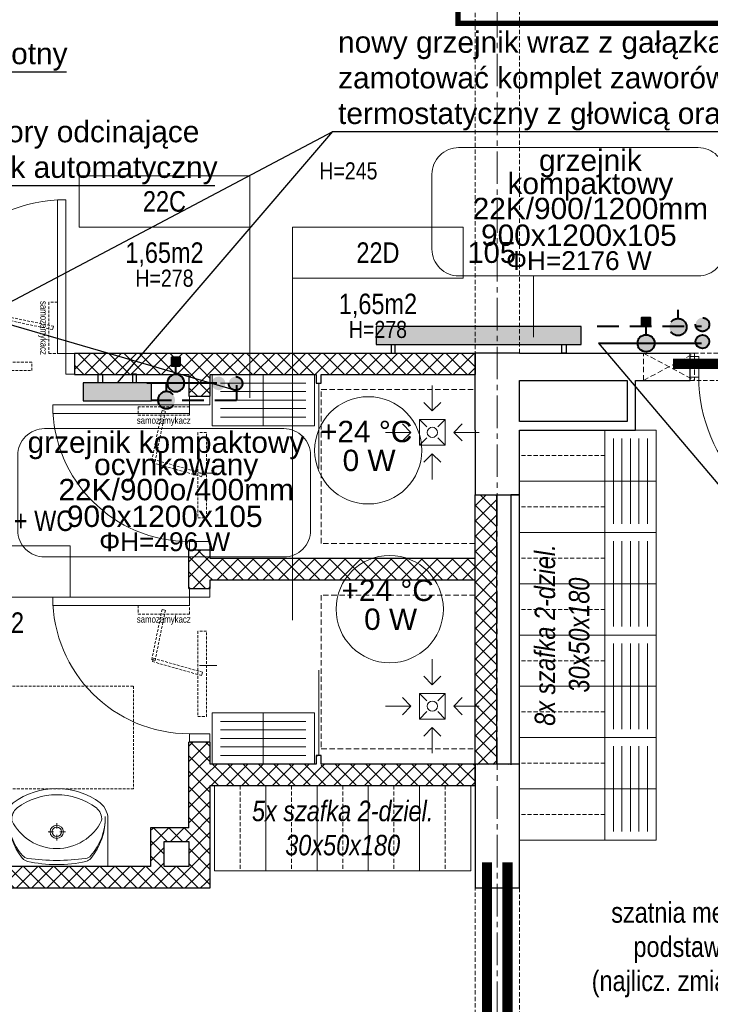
# Model space of a CAD drawing. Header units: millimetres. Extents: x 58673 to 77132, y 78327 to 116111.
# Tile 36 of 61: x 69586 to 69990, y 90889 to 91465. Entities that reach past the tile are written whole.
import ezdxf
from ezdxf.enums import TextEntityAlignment as Align
from ezdxf.lldxf.tags import DXFTag

# ---------------------------------------------------------------- set-up
doc = ezdxf.new("R2010")
doc.units = ezdxf.units.MM
doc.header["$MEASUREMENT"] = 0
for name, pattern in [('_xref_ACAD-LSN_dyspozytornia_PW_rzuty_14$0$CENTER', [2, 1.25, -0.25, 0.25, -0.25]), ('_xref_ACAD-LSN_dyspozytornia_PW_rzuty_14$0$CENTER2', [28.575, 19.05, -3.175, 3.175, -3.175]), ('_xref_ACAD-LSN_dyspozytornia_PW_rzuty_14$0$DASHED', [19.05, 12.7, -6.35]), ('_xref_ACAD-LSN_dyspozytornia_PW_rzuty_14$0$HIDDEN2', [4.7625, 3.175, -1.5875]), ('DASHED', [19.05, 12.7, -6.35])]:
    doc.linetypes.add(name, pattern=pattern)
doc.layers.get('0').update_dxf_attribs({"lineweight": 9})
doc.layers.get('Defpoints').update_dxf_attribs({"lineweight": 9})
for name, color, linetype, lineweight in [('_xref_ACAD-LSN_dyspozytornia_PW_rzuty_14$0$A drzwi płytowe', 250, 'Continuous', 9), ('_xref_ACAD-LSN_dyspozytornia_PW_rzuty_14$0$A drzwi samozamykacze', 250, 'Continuous', 9), ('_xref_ACAD-LSN_dyspozytornia_PW_rzuty_14$0$A hatch', 250, 'Continuous', 5), ('_xref_ACAD-LSN_dyspozytornia_PW_rzuty_14$0$A hatch ściany', 250, 'Continuous', 9), ('_xref_ACAD-LSN_dyspozytornia_PW_rzuty_14$0$A opis', 250, 'Continuous', 13), ('_xref_ACAD-LSN_dyspozytornia_PW_rzuty_14$0$A opis pom', 250, 'Continuous', 9), ('_xref_ACAD-LSN_dyspozytornia_PW_rzuty_14$0$A opis pom pow', 250, 'Continuous', 9), ('_xref_ACAD-LSN_dyspozytornia_PW_rzuty_14$0$A opis technologia', 250, 'Continuous', 13), ('_xref_ACAD-LSN_dyspozytornia_PW_rzuty_14$0$A otwory sciany dzialowe', 8, '_xref_ACAD-LSN_dyspozytornia_PW_rzuty_14$0$HIDDEN2', 13), ('_xref_ACAD-LSN_dyspozytornia_PW_rzuty_14$0$A widok wyżej', 250, '_xref_ACAD-LSN_dyspozytornia_PW_rzuty_14$0$DASHED', 9), ('_xref_ACAD-LSN_dyspozytornia_PW_rzuty_14$0$A wyposazenie meblowe', 250, 'Continuous', 9), ('_xref_ACAD-LSN_dyspozytornia_PW_rzuty_14$0$A wyposazenie sanitarne', 250, 'Continuous', 9), ('_xref_ACAD-LSN_dyspozytornia_PW_rzuty_14$0$A zakres', 250, 'Continuous', 13), ('_xref_ACAD-LSN_dyspozytornia_PW_rzuty_14$0$A-Wall', 250, 'Continuous', 25), ('_xref_ACAD-LSN_dyspozytornia_PW_rzuty_14$0$IS grzejniki', 8, 'Continuous', 9), ('_xref_ACAD-LSN_dyspozytornia_PW_rzuty_14$0$S-Grid-Iden', 250, '_xref_ACAD-LSN_dyspozytornia_PW_rzuty_14$0$CENTER2', 9), ('FL_co_powrót', 5, 'DASHED', 40), ('FL_co_zasilanie', 1, 'Continuous', 40), ('FL_opis_co', 7, 'Continuous', 25), ('IS_Text_Odbiornikow_Therm', 7, 'Continuous', 25), ('xref', 8, 'Continuous', 9)]:
    doc.layers.add(name, color=color, linetype=linetype, lineweight=lineweight)
doc.layers.add('_xref_ACAD-LSN_dyspozytornia_PW_rzuty_14$0$A nadproza SBN', color=250, linetype='_xref_ACAD-LSN_dyspozytornia_PW_rzuty_14$0$CENTER', lineweight=18, transparency=0.25)
doc.layers.add('IS_Grzejnik_etykieta', color=7, linetype='Continuous', lineweight=5, true_color=0x000000)
doc.layers.add('IS_Room (Automatic)', color=7, linetype='Continuous', lineweight=5, true_color=0x000000)
doc.layers.add('IS_Grzejniki_Plan_rzut', color=7, linetype='SOLID', true_color=0x000000)
doc.styles.add('_xref_ACAD-LSN_dyspozytornia_PW_rzuty_14$0$Standard', font='ARIALN.TTF')
doc.styles.add('_xref_ACAD-LSN_dyspozytornia_PW_rzuty_14$0$STYL ASA', font='ARIALN.TTF')
doc.styles.add('Arial_____', font='arial.ttf')
doc.styles.get("Standard").update_dxf_attribs({"font": 'arial.ttf'})
doc.linetypes.add('_xref_ACAD-LSN_dyspozytornia_PW_rzuty_14$0$ZIGZAG', pattern='A,0.00254,-5.08,[131,ltypeshp.shx,S=5.08,R=0,X=-5.08,Y=0],-10.16,[131,ltypeshp.shx,S=5.08,R=180,X=5.08,Y=0],-5.08', length=20.32254)
tags = doc.linetypes.add('SOLID', pattern=[10, 10, 0]).pattern_tags.tags
tags[6:7] = [DXFTag(74, 4), DXFTag(75, 0), DXFTag(340, '0'), DXFTag(46, 0.0), DXFTag(50, 0.0), DXFTag(44, 0.0), DXFTag(45, 0.0)]
tags[4:5] = [DXFTag(74, 4), DXFTag(75, 0), DXFTag(340, '0'), DXFTag(46, 0.0), DXFTag(50, 0.0), DXFTag(44, 0.0), DXFTag(45, 0.0)]
doc.dimstyles.get("Standard").update_dxf_attribs({"dimtxt": 0.18, "dimasz": 0.18, "dimexe": 0.18, "dimexo": 0.0625, "dimgap": 0.09, "dimtad": 0, "dimtih": 1, "dimtoh": 1, "dimdec": 4, "dimzin": 0, "dimdsep": 46, "dimtxsty": 'Standard', "dimcen": 0.09, "dimadec": 0, "dimazin": 0, "dimtfac": 1, "dimtdec": 4, "dimtofl": 0, "dimtmove": 0, "dimatfit": 3, "dimfxl": 1, "dimtolj": 1, "dimtzin": 0, "dimarcsym": 0})
pattern_1 = [(45, (0, 0), (-4.49012806, 4.49012806), []), (135, (0, 0), (-4.49012806, -4.49012806), [])]
pattern_2 = [(45, (0, 0), (-4.49012806, 4.49012806), []), (135, (0, 0), (-4.49012806, -4.49012806), [])]
pattern_3 = [(45, (0, 0), (-4.49012806, 4.49012806), []), (135, (0, 0), (-4.49012806, -4.49012806), [])]
pattern_4 = [(45, (0, 0), (-4.49012806, 4.49012806), [])]

# ---------------------------------------------------------------- blocks, each defined once
blk = doc.blocks.new('_xref_ACAD-LSN_dyspozytornia_PW_rzuty_14$0$kratka podlogowa')
at = {"linetype": 'ByBlock'}
for points in [[(0, 27.5), (0, 12.5)], [(-5, 17.5), (0, 12.5), (5, 17.5)], [(-7.5, 7.5), (-3.18, 3.18)], [(3.18, 3.18), (7.5, 7.5)], [(-17.5, 5), (-12.5, 0), (-17.5, -5)], [(17.5, 5), (12.5, 0), (17.5, -5)], [(-27.5, 0), (-12.5, 0)], [(-7.5, -7.5), (-3.18, -3.18)], [(3.18, -3.18), (7.5, -7.5)], [(27.5, 0), (12.5, 0)], [(-5, -17.5), (0, -12.5), (5, -17.5)], [(0, -27.5), (0, -12.5)]]:
    blk.add_lwpolyline(points, dxfattribs=at)
blk.add_lwpolyline([(-7.5, -7.5), (-7.5, 7.5), (7.5, 7.5), (7.5, -7.5)], close=True, dxfattribs=at)
blk.add_circle((0, 0), 3, dxfattribs=at)
blk = doc.blocks.new('_xref_ACAD-LSN_dyspozytornia_PW_rzuty_14$0$umywalka 60x45')
at = {"color": 0, "lineweight": -2, "ltscale": 0.15}
for p, q in [((-30, 0), (30, 0)), ((-30, 0), (-30, -26.7)), ((9.45, 0), (-9.45, 0)), ((30, 0), (30, -26.7)), ((-0.01, -15.32), (-0.01, -18.52)), ((-1.86, -20.37), (-5.07, -20.37)), ((-0.01, -22.22), (-0.01, -25.42)), ((5.04, -20.37), (1.84, -20.37))]:
    blk.add_line(p, q, dxfattribs=at)
at = {"ltscale": 0.15}
blk.add_lwpolyline([(-26.31, -26.95, 0.236063), (-23.21, -34.38, 0.329715), (23.21, -34.38, 0.236063), (26.31, -26.95, 0.623035)], format="xyb", close=True, dxfattribs=at)
blk.add_lwpolyline([(-30, -26.7, 0.239105), (-25.52, -37.28, 0.331406), (25.52, -37.28, 0.239105), (30, -26.7)], format="xyb", dxfattribs=at)
at = {"color": 0, "lineweight": -2, "ltscale": 0.15}
for radius in [3.89, 2.78]:
    blk.add_circle((-0.01, -20.37), radius, dxfattribs=at)
for centre, radius, start, end in [((9.28, -28.68), 37.74, 140.66478, 180.90725), ((-16.21, -9.73), 5, 97.83045, 138.52449), ((-16.04, -7.93), 5, 102.69402, 140.66478), ((-0.64, -76.32), 75.1, 89.48972, 102.69402), ((0.57, -131.79), 128.2, 90.24498, 97.83045), ((0.57, -76.32), 75.1, 77.22851, 90.43281), ((-0.72, -131.79), 128.2, 82.09208, 89.67755), ((16.23, -9.76), 5, 41.39803, 82.09208), ((16.06, -7.95), 5, 39.25775, 77.22851), ((-9.28, -28.67), 37.74, 359.01528, 39.25775), ((5.44, -28.88), 33.9, 138.52449, 180.67671), ((-5.45, -28.87), 33.9, 359.24582, 41.39804)]:
    blk.add_arc(centre, radius, start, end, dxfattribs=at)
at = {"layer": 'Defpoints', "linetype": '_xref_ACAD-LSN_dyspozytornia_PW_rzuty_14$0$HIDDEN2', "ltscale": 0.5}
blk.add_lwpolyline([(-45, -45.56), (45, -45.56), (45, -105.56), (-45, -105.56)], close=True, dxfattribs=at)
blk = doc.blocks.new('_xref_ACAD-LSN_dyspozytornia_PW_rzuty_14$0$szafka dwudzielna 30x50x180')
blk.add_lwpolyline([(25, 15), (-25, 15), (-25, -15), (25, -15)], close=True)
at = {"linetype": '_xref_ACAD-LSN_dyspozytornia_PW_rzuty_14$0$HIDDEN2', "lineweight": 9, "ltscale": 0.75}
blk.add_lwpolyline([(-25, 0), (25, 0)], dxfattribs=at)
blk = doc.blocks.new('*U3965')
at = {"layer": '_xref_ACAD-LSN_dyspozytornia_PW_rzuty_14$0$A wyposazenie meblowe', "xscale": -1, "rotation": 90}
blk.add_blockref('_xref_ACAD-LSN_dyspozytornia_PW_rzuty_14$0$szafka dwudzielna 30x50x180', (0, 0), dxfattribs=at)
blk = doc.blocks.new('*U3966')
at = {"color": 0, "linetype": 'ByBlock', "lineweight": -2, "transparency": 16777216}
for p in [(0, 0), (30, 0), (60, 0), (90, 0), (120, 0), (150, 0), (180, 0), (210, 0)]:
    blk.add_blockref('*U3965', p, dxfattribs=at)
blk = doc.blocks.new('*U3973')
at = {"layer": '_xref_ACAD-LSN_dyspozytornia_PW_rzuty_14$0$A wyposazenie meblowe', "xscale": -1, "rotation": 90}
blk.add_blockref('_xref_ACAD-LSN_dyspozytornia_PW_rzuty_14$0$szafka dwudzielna 30x50x180', (0, 0), dxfattribs=at)
blk = doc.blocks.new('*U3974')
at = {"color": 0, "linetype": 'ByBlock', "lineweight": -2, "transparency": 16777216}
for p in [(0, 0), (30, 0), (60, 0), (90, 0), (120, 0)]:
    blk.add_blockref('*U3973', p, dxfattribs=at)
blk = doc.blocks.new('_xref_ACAD-LSN_dyspozytornia_PW_rzuty_14$0$lawka2')
blk.add_lwpolyline([(-30, 0), (30, 0), (30, 30), (-30, 30)], close=True)
at = {"lineweight": 9}
for points in [[(-25, 25), (25, 25)], [(-25, 20), (25, 20)], [(-25, 15), (25, 15)], [(-25, 10), (25, 10)], [(-25, 5), (25, 5)]]:
    blk.add_lwpolyline(points, dxfattribs=at)
at = {"layer": 'Defpoints'}
for points in [[(-30, 30), (0, 30), (0, 0), (-30, 0)], [(0, 30), (30, 30), (30, 0), (0, 0)]]:
    blk.add_lwpolyline(points, close=True, dxfattribs=at)
blk = doc.blocks.new('_xref_ACAD-LSN_dyspozytornia_PW_rzuty_14$0$samozamykacz')
at = {"linetype": '_xref_ACAD-LSN_dyspozytornia_PW_rzuty_14$0$HIDDEN2', "ltscale": 0.5}
for points in [[(10, -5), (60, -5), (60, 0), (10, 0)], [(25.86, -31.09), (34.04, -2.23), (35.96, -2.77), (27.78, -31.64)], [(0, -40), (0, -10), (-5, -10), (-5, -40)], [(-2.3, -24.02), (27.08, -30.11), (26.67, -32.07), (-2.7, -25.98)]]:
    blk.add_lwpolyline(points, close=True, dxfattribs=at)
at = {"insert": (1, -25), "char_height": 4, "attachment_point": 2, "rotation": 90, "style": '_xref_ACAD-LSN_dyspozytornia_PW_rzuty_14$0$STYL ASA'}
blk.add_mtext_dynamic_manual_height_columns('\\pxqc;samozamykacz', width=75.7344, gutter_width=1, heights=[0], dxfattribs=at)
blk = doc.blocks.new('_xref_ACAD-LSN_dyspozytornia_PW_rzuty_14$0$środek')
blk.add_line((0, 0), (0, -10))
blk = doc.blocks.new('_xref_ACAD-LSN_dyspozytornia_PW_rzuty_14$0$tag wn')
blk.add_lwpolyline([(-25, -7.5), (25, -7.5), (25, 7.5), (-25, 7.5)], close=True)
at = {"style": '_xref_ACAD-LSN_dyspozytornia_PW_rzuty_14$0$STYL ASA'}
blk.add_attdef('ROOM:NO', text='', height=6, dxfattribs=at).set_placement((0, 0), align=Align.MIDDLE_CENTER)
at = {"layer": '_xref_ACAD-LSN_dyspozytornia_PW_rzuty_14$0$A opis pom pow', "style": '_xref_ACAD-LSN_dyspozytornia_PW_rzuty_14$0$STYL ASA'}
blk.add_attdef('ROOM:AREA', text='', height=6, dxfattribs=at).set_placement((0, -15), align=Align.MIDDLE_CENTER)
blk = doc.blocks.new('_xref_ACAD-LSN_dyspozytornia_PW_rzuty_14')
at = {"layer": '_xref_ACAD-LSN_dyspozytornia_PW_rzuty_14$0$A hatch', "linetype": 'Continuous', "lineweight": 5}
h = blk.add_hatch(dxfattribs=at)
h.set_pattern_fill('ANSI31', color=256, scale=2, angle=-360, style=0)
h.set_pattern_definition(pattern_4)
h.paths.add_polyline_path([(69762.68, 91257.72), (69761.68, 91261.64), (69759.68, 91257.72), (69759.68, 91252.72), (69762.68, 91252.72)], flags=0)
h = blk.add_hatch(dxfattribs=at)
h.set_pattern_fill('ANSI31', color=256, scale=2, angle=-360, style=0)
h.set_pattern_definition(pattern_4)
h.paths.add_polyline_path([(69762.68, 91034.72), (69759.68, 91034.72), (69759.68, 91029.72), (69761.68, 91025.8), (69762.68, 91029.72)], flags=0)
at = {"layer": '_xref_ACAD-LSN_dyspozytornia_PW_rzuty_14$0$A hatch ściany', "linetype": 'Continuous', "lineweight": 9}
h = blk.add_hatch(dxfattribs=at)
h.set_pattern_fill('ANSI37', color=256, scale=2, style=0)
h.set_pattern_definition(pattern_1)
h.paths.add_polyline_path([(69438.68, 91270.22), (69442.85, 91260.85), (69451.18, 91257.72), (69518.18, 91257.72), (69518.18, 91270.22)], flags=0)
h.paths.add_polyline_path([(69618.18, 91270.22), (69618.18, 91257.72), (69685.18, 91257.72), (69693.52, 91260.85), (69697.68, 91270.22)], flags=0)
h.paths.add_polyline_path([(69102.68, 91257.72), (69226.68, 91257.72), (69226.68, 91270.22), (69102.68, 91270.22)], flags=0)
h.paths.add_polyline_path([(68961.18, 91270.22), (68957.02, 91260.85), (68961.18, 91257.72), (68971.18, 91257.72), (68971.18, 91270.22)], flags=0)
h.paths.add_polyline_path([(69071.18, 91270.22), (69071.18, 91257.72), (69097.68, 91257.72), (69102.68, 91257.72), (69102.68, 91270.22)], flags=0)
h.paths.add_polyline_path([(68837.68, 91270.22), (68668.68, 91270.22), (68668.68, 91258.22), (68668.68, 91257.72), (68827.68, 91257.72), (68827.68, 91258.22), (68837.68, 91263.22)], flags=0)
h.paths.add_polyline_path([(68842.68, 91257.72), (68842.68, 91270.22), (68837.68, 91270.22), (68837.68, 91257.72)], flags=0)
h.paths.add_polyline_path([(68942.68, 91270.22), (68942.68, 91257.72), (68948.68, 91257.72), (68957.02, 91260.85), (68961.18, 91270.22)], flags=0)
h.paths.add_polyline_path([(69292.02, 91259.8), (69283.68, 91270.22), (69283.68, 91257.72)], flags=0)
h.paths.add_polyline_path([(69283.68, 91270.22), (69292.02, 91259.8), (69308.68, 91257.72), (69438.68, 91257.72), (69442.85, 91260.85), (69438.68, 91270.22)], flags=0)
h.paths.add_polyline_path([(69697.68, 91270.22), (69693.52, 91260.85), (69697.68, 91257.72), (69759.68, 91257.72), (69761.68, 91261.64), (69762.68, 91270.22)], flags=0)
h.paths.add_polyline_path([(69762.68, 91270.22), (69761.68, 91261.64), (69762.68, 91257.72), (69852.68, 91257.72), (69852.68, 91270.22)], flags=0)
h = blk.add_hatch(dxfattribs=at)
h.set_pattern_fill('ANSI37', color=256, scale=2, angle=-360, style=0)
h.set_pattern_definition(pattern_2)
h.paths.add_polyline_path([(69697.68, 91257.72), (69693.52, 91260.85), (69685.18, 91257.72), (69685.18, 91244.97), (69697.68, 91244.97)], flags=0)
h.paths.add_polyline_path([(69697.68, 91154.97), (69685.18, 91154.97), (69685.18, 91143.72), (69694.56, 91143.72), (69697.68, 91149.97)], flags=0)
h.paths.add_polyline_path([(69697.68, 91137.47), (69694.56, 91143.72), (69685.18, 91143.72), (69685.18, 91132.47), (69697.68, 91132.47)], flags=0)
h.paths.add_polyline_path([(69697.68, 91042.47), (69685.18, 91042.47), (69685.18, 91017.22), (69694.56, 91021.39), (69697.68, 91029.72)], flags=0)
h.paths.add_polyline_path([(69697.68, 91017.22), (69694.56, 91021.39), (69685.18, 91017.22), (69685.18, 90992.46), (69688.68, 90987.13), (69697.68, 90984.46)], flags=0)
h.paths.add_polyline_path([(69697.68, 90984.46), (69688.68, 90987.13), (69685.18, 90984.46), (69685.18, 90969.72), (69697.68, 90957.22)], flags=0)
h = blk.add_hatch(dxfattribs=at)
h.set_pattern_fill('ANSI37', color=256, scale=2, style=0)
h.set_pattern_definition(pattern_1)
h.paths.add_polyline_path([(69852.68, 91187.22), (69865.18, 91187.22), (69865.18, 91029.72), (69852.68, 91029.72)])
h = blk.add_hatch(dxfattribs=at)
h.set_pattern_fill('ANSI37', color=256, scale=2, style=0)
h.set_pattern_definition(pattern_3)
h.paths.add_polyline_path([(69852.68, 91137.47), (69852.68, 91149.97), (69697.68, 91149.97), (69694.56, 91143.72), (69697.68, 91137.47)], flags=0)
h = blk.add_hatch(dxfattribs=at)
h.set_pattern_fill('ANSI37', color=256, scale=2, style=0)
h.set_pattern_definition(pattern_1)
h.paths.add_polyline_path([(69697.68, 91029.72), (69694.56, 91021.39), (69697.68, 91017.22), (69762.68, 91017.22), (69761.68, 91025.8), (69759.68, 91029.72)], flags=0)
h.paths.add_polyline_path([(69762.68, 91029.72), (69761.68, 91025.8), (69762.68, 91017.22), (69852.68, 91017.22), (69852.68, 91029.22), (69868.35, 91029.64), (69878.68, 91029.22), (69878.68, 91029.72)], flags=0)
h = blk.add_hatch(dxfattribs=at)
h.set_pattern_fill('ANSI37', color=256, scale=2, angle=-360, style=0)
h.set_pattern_definition(pattern_2)
h.paths.add_polyline_path([(69670.75, 90984.46), (69662.75, 90992.46), (69662.75, 90969.72), (69668.09, 90966.22), (69670.75, 90969.72)], flags=0)
h = blk.add_hatch(dxfattribs=at)
h.set_pattern_fill('ANSI37', color=256, scale=2, style=0)
h.set_pattern_definition(pattern_3)
h.paths.add_polyline_path([(69685.18, 90984.46), (69688.68, 90987.13), (69685.18, 90992.46), (69662.75, 90992.46), (69670.75, 90984.46)], flags=0)
h = blk.add_hatch(dxfattribs=at)
h.set_pattern_fill('ANSI37', color=256, scale=2, style=0)
h.set_pattern_definition(pattern_1)
h.paths.add_polyline_path([(69451.18, 90969.72), (69438.68, 90957.22), (69456.18, 90957.22), (69456.18, 90969.72)], flags=0)
h.paths.add_polyline_path([(69556.18, 90969.72), (69556.18, 90957.22), (69670.75, 90957.22), (69668.09, 90966.22), (69662.75, 90969.72)], flags=0)
h.paths.add_polyline_path([(69670.75, 90969.72), (69668.09, 90966.22), (69670.75, 90957.22), (69697.68, 90957.22), (69685.18, 90969.72)], flags=0)
at = {"layer": '_xref_ACAD-LSN_dyspozytornia_PW_rzuty_14$0$A drzwi płytowe', "linetype": 'Continuous', "lineweight": 9}
for points in [[(69613.18, 91269.97), (69608.18, 91269.97), (69608.18, 91359.97), (69613.18, 91359.97)], [(69685.43, 91239.97), (69685.43, 91234.97), (69605.43, 91234.97), (69605.43, 91239.97)], [(69685.43, 91127.47), (69685.43, 91122.47), (69605.43, 91122.47), (69605.43, 91127.47)]]:
    blk.add_lwpolyline(points, close=True, dxfattribs=at)
at = {"layer": '_xref_ACAD-LSN_dyspozytornia_PW_rzuty_14$0$A drzwi płytowe', "linetype": 'Continuous', "lineweight": 9, "ltscale": 0.2}
for points in [[(69613.18, 91257.97), (69618.18, 91257.97), (69618.18, 91269.97), (69613.18, 91269.97)], [(69983.68, 91268.22), (69978.68, 91268.22), (69978.68, 91256.22), (69983.68, 91256.22)], [(69697.43, 91239.97), (69697.43, 91244.97), (69685.43, 91244.97), (69685.43, 91239.97)], [(69697.43, 91159.97), (69697.43, 91154.97), (69685.43, 91154.97), (69685.43, 91159.97)], [(69697.43, 91127.47), (69697.43, 91132.47), (69685.43, 91132.47), (69685.43, 91127.47)], [(69697.43, 91047.47), (69697.43, 91042.47), (69685.43, 91042.47), (69685.43, 91047.47)]]:
    blk.add_lwpolyline(points, close=True, dxfattribs=at)
at = {"layer": '_xref_ACAD-LSN_dyspozytornia_PW_rzuty_14$0$A drzwi płytowe', "linetype": '_xref_ACAD-LSN_dyspozytornia_PW_rzuty_14$0$ZIGZAG', "ltscale": 0.15, "transparency": 33554687}
for points in [[(69761.18, 91252.72), (69761.18, 91202.72)], [(69761.18, 91034.72), (69761.18, 91084.72)]]:
    blk.add_lwpolyline(points, dxfattribs=at)
at = {"layer": '_xref_ACAD-LSN_dyspozytornia_PW_rzuty_14$0$A drzwi płytowe', "linetype": 'Continuous', "lineweight": 9, "ltscale": 0.2, "extrusion": (0, 0, -1)}
for centre, radius, start, end in [((-69613.18, 91269.97), 90, 0, 90), ((-69685.43, 91239.97), 80, 270, 0), ((-69685.43, 91127.47), 80, 270, 0)]:
    blk.add_arc(centre, radius, start, end, dxfattribs=at)
at = {"layer": '_xref_ACAD-LSN_dyspozytornia_PW_rzuty_14$0$A drzwi płytowe', "linetype": 'Continuous', "lineweight": 9, "ltscale": 0.2}
blk.add_arc((70073.68, 91256.22), 90, 180, 270, dxfattribs=at)
at = {"layer": '_xref_ACAD-LSN_dyspozytornia_PW_rzuty_14$0$A nadproza SBN', "ltscale": 4, "const_width": 6, "elevation": 0}
blk.add_lwpolyline([(69968.68, 91263.97), (70088.68, 91263.97)], dxfattribs=at)
at = {"layer": '_xref_ACAD-LSN_dyspozytornia_PW_rzuty_14$0$A nadproza SBN', "ltscale": 4, "const_width": 6}
for points in [[(69859.68, 90972.22), (69859.68, 90792.22)], [(69871.68, 90972.22), (69871.68, 90792.22)]]:
    blk.add_lwpolyline(points, dxfattribs=at)
at = {"layer": '_xref_ACAD-LSN_dyspozytornia_PW_rzuty_14$0$A opis pom'}
for points in [[(69720.83, 91344.02), (69720.83, 91244.02)], [(69745.83, 91314.02), (69745.83, 91114.02)]]:
    blk.add_lwpolyline(points, dxfattribs=at)
at = {"layer": '_xref_ACAD-LSN_dyspozytornia_PW_rzuty_14$0$A otwory sciany dzialowe'}
blk.add_lwpolyline([(69951.25, 91270.22), (69981.25, 91270.22), (69981.25, 91254.22), (69951.25, 91254.22)], close=True, dxfattribs=at)
for points in [[(69951.25, 91270.22), (69981.25, 91254.22)], [(69951.25, 91254.22), (69981.25, 91270.22)]]:
    blk.add_lwpolyline(points, dxfattribs=at)
at = {"layer": '_xref_ACAD-LSN_dyspozytornia_PW_rzuty_14$0$A widok wyżej', "linetype": '_xref_ACAD-LSN_dyspozytornia_PW_rzuty_14$0$DASHED', "lineweight": 9, "ltscale": 0.2}
for p, q in [((69852.68, 91473.22), (69852.68, 91270.22)), ((69878.68, 91270.22), (69878.68, 91473.22)), ((69978.68, 91270.22), (69978.68, 91254.22)), ((70078.68, 91270.22), (69978.68, 91270.22)), ((69978.68, 91254.22), (70078.68, 91254.22)), ((69852.68, 91187.22), (69852.68, 91029.22)), ((69878.68, 91029.22), (69878.68, 91187.22))]:
    blk.add_line(p, q, dxfattribs=at)
at = {"layer": '_xref_ACAD-LSN_dyspozytornia_PW_rzuty_14$0$A widok wyżej', "ltscale": 0.2}
blk.add_lwpolyline([(69852.68, 90957.22), (69878.68, 90957.22), (69878.68, 90807.22), (69852.68, 90807.22)], close=True, dxfattribs=at)
at = {"layer": '_xref_ACAD-LSN_dyspozytornia_PW_rzuty_14$0$A wyposazenie sanitarne', "linetype": '_xref_ACAD-LSN_dyspozytornia_PW_rzuty_14$0$HIDDEN2'}
for points in [[(69852.68, 91248.85), (69852.68, 91158.85), (69762.68, 91158.85), (69762.68, 91248.85)], [(69852.68, 91038.6), (69852.68, 91128.6), (69762.68, 91128.6), (69762.68, 91038.6)]]:
    blk.add_lwpolyline(points, close=True, dxfattribs=at)
at = {"layer": '_xref_ACAD-LSN_dyspozytornia_PW_rzuty_14$0$A zakres', "linetype": '_xref_ACAD-LSN_dyspozytornia_PW_rzuty_14$0$DASHED', "transparency": 33554623, "const_width": 3}
blk.add_lwpolyline([(68277.93, 92016.22), (68277.93, 91474.47), (68277.93, 91474.47), (68277.93, 91223.47), (68661.68, 91223.47), (68661.68, 90654.22), (70445.68, 90654.22), (70445.68, 91263.97), (70078.68, 91263.97), (70078.68, 91463.22), (69842.68, 91463.22), (69842.68, 92016.22)], close=True, dxfattribs=at)
at = {"layer": '_xref_ACAD-LSN_dyspozytornia_PW_rzuty_14$0$A-Wall', "linetype": 'Continuous', "lineweight": 25}
for p, q in [((69618.18, 91270.22), (69618.18, 91257.72)), ((69618.18, 91270.22), (69852.68, 91270.22)), ((69852.68, 91270.22), (69852.68, 91257.72)), ((69878.68, 91270.22), (69852.68, 91270.22)), ((69852.68, 91257.72), (69852.68, 91270.22)), ((69878.68, 91270.22), (69978.68, 91270.22)), ((69978.68, 91254.22), (69978.68, 91270.22)), ((69618.18, 91257.72), (69685.18, 91257.72)), ((69685.18, 91257.72), (69685.18, 91244.97)), ((69697.68, 91257.72), (69759.68, 91257.72)), ((69697.68, 91244.97), (69697.68, 91257.72)), ((69759.68, 91257.72), (69759.68, 91252.72)), ((69762.68, 91257.72), (69852.68, 91257.72)), ((69762.68, 91252.72), (69762.68, 91257.72)), ((69852.68, 91225.22), (69852.68, 91257.72)), ((69759.68, 91252.72), (69762.68, 91252.72)), ((69878.68, 91230.22), (69878.68, 91254.22)), ((69878.68, 91254.22), (69941.68, 91254.22)), ((69941.68, 91254.22), (69941.68, 91230.22)), ((69946.68, 91225.22), (69946.68, 91254.22)), ((69946.68, 91254.22), (69978.68, 91254.22)), ((69685.18, 91244.97), (69697.68, 91244.97)), ((69941.68, 91230.22), (69878.68, 91230.22)), ((69852.68, 91225.22), (69852.68, 91187.22)), ((69878.68, 91225.22), (69946.68, 91225.22)), ((69878.68, 91187.22), (69878.68, 91225.22)), ((69852.68, 91187.22), (69878.68, 91187.22)), ((69878.68, 91187.22), (69873.68, 91187.22)), ((69873.68, 91187.22), (69873.68, 91029.22)), ((69878.68, 91029.22), (69878.68, 91187.22)), ((69697.68, 91154.97), (69685.18, 91154.97)), ((69685.18, 91132.47), (69685.18, 91154.97)), ((69697.68, 91149.97), (69697.68, 91154.97)), ((69852.68, 91149.97), (69697.68, 91149.97)), ((69852.68, 91137.47), (69852.68, 91149.97)), ((69697.68, 91132.47), (69697.68, 91137.47)), ((69697.68, 91137.47), (69852.68, 91137.47)), ((69685.18, 91132.47), (69697.68, 91132.47)), ((69697.68, 91042.47), (69685.18, 91042.47)), ((69685.18, 90992.46), (69685.18, 91042.47)), ((69697.68, 91029.72), (69697.68, 91042.47)), ((69762.68, 91034.72), (69759.68, 91034.72)), ((69759.68, 91034.72), (69759.68, 91029.72)), ((69762.68, 91029.72), (69762.68, 91034.72)), ((69759.68, 91029.72), (69697.68, 91029.72)), ((69878.68, 91029.72), (69762.68, 91029.72)), ((69852.68, 91029.22), (69852.68, 91017.22)), ((69852.68, 91017.22), (69852.68, 91029.22)), ((69878.68, 91029.22), (69878.68, 91029.72)), ((69878.68, 90957.22), (69878.68, 91029.22)), ((69697.68, 90957.22), (69697.68, 91017.22)), ((69697.68, 91017.22), (69852.68, 91017.22)), ((69852.68, 91017.22), (69852.68, 90957.22)), ((69662.75, 90992.46), (69662.75, 90969.72)), ((69685.18, 90992.46), (69662.75, 90992.46)), ((69670.75, 90969.72), (69670.75, 90984.46)), ((69670.75, 90984.46), (69685.18, 90984.46)), ((69685.18, 90984.46), (69685.18, 90969.72)), ((69662.75, 90969.72), (69556.18, 90969.72)), ((69685.18, 90969.72), (69670.75, 90969.72)), ((69556.18, 90957.22), (69697.68, 90957.22)), ((69852.68, 90957.22), (69878.68, 90957.22))]:
    blk.add_line(p, q, dxfattribs=at)
blk.add_lwpolyline([(69852.68, 91187.22), (69865.18, 91187.22), (69865.18, 91029.72), (69852.68, 91029.72)], close=True, dxfattribs=at)
at = {"layer": '_xref_ACAD-LSN_dyspozytornia_PW_rzuty_14$0$IS grzejniki'}
for p, q in [((69914.75, 91285.72), (69794.75, 91285.72)), ((69794.75, 91285.72), (69794.75, 91275.22)), ((69914.75, 91275.22), (69914.75, 91285.72)), ((69794.75, 91275.22), (69914.75, 91275.22)), ((69803.5, 91275.22), (69803.5, 91270.22)), ((69806, 91270.22), (69806, 91275.22)), ((69903.5, 91270.22), (69903.5, 91275.22)), ((69906, 91275.22), (69906, 91270.22)), ((69803.5, 91270.22), (69806, 91270.22)), ((69906, 91270.22), (69903.5, 91270.22)), ((69632.05, 91252.81), (69632.05, 91257.81)), ((69632.05, 91257.81), (69634.55, 91257.81)), ((69634.55, 91257.81), (69634.55, 91252.81)), ((69654.55, 91257.81), (69652.05, 91257.81)), ((69652.05, 91257.81), (69652.05, 91252.81)), ((69654.55, 91252.81), (69654.55, 91257.81)), ((69663.3, 91252.81), (69623.3, 91252.81)), ((69623.3, 91252.81), (69623.3, 91242.31)), ((69663.3, 91242.31), (69663.3, 91252.81)), ((69623.3, 91242.31), (69663.3, 91242.31))]:
    blk.add_line(p, q, dxfattribs=at)
at = {"layer": '_xref_ACAD-LSN_dyspozytornia_PW_rzuty_14$0$S-Grid-Iden'}
blk.add_lwpolyline([(69865.68, 92131.22), (69865.68, 90539.22)], dxfattribs=at)
at = {"rotation": 270}
blk.add_blockref('*U3966', (69903.68, 91210.22), dxfattribs=at)
at = {"xscale": -1}
blk.add_blockref('*U3974', (69835.18, 90992.22), dxfattribs=at)
at = {"layer": '_xref_ACAD-LSN_dyspozytornia_PW_rzuty_14$0$A drzwi płytowe', "linetype": 'Continuous', "lineweight": 9, "ltscale": 0.2, "extrusion": (0, 0, -1), "zscale": -1, "rotation": 270}
for p in [(-69691.43, 91199.97), (-69691.43, 91087.47)]:
    blk.add_blockref('_xref_ACAD-LSN_dyspozytornia_PW_rzuty_14$0$środek', p, dxfattribs=at)
at = {"layer": '_xref_ACAD-LSN_dyspozytornia_PW_rzuty_14$0$A drzwi samozamykacze'}
for p, rotation in [((69603.18, 91259.97), 180), ((69695.43, 91233.85), 270), ((69695.43, 91117.47), 270)]:
    blk.add_blockref('_xref_ACAD-LSN_dyspozytornia_PW_rzuty_14$0$samozamykacz', p, dxfattribs=dict(at, rotation=rotation))
at = {"layer": '_xref_ACAD-LSN_dyspozytornia_PW_rzuty_14$0$A opis pom', "linetype": 'Continuous', "lineweight": 9, "xscale": 2, "yscale": 2, "zscale": 2}
for p, values in [((69670.83, 91359.02), {'ROOM:NO': '22C', 'ROOM:AREA': '1,65m2'}), ((69795.83, 91329.02), {'ROOM:NO': '22D', 'ROOM:AREA': '1,65m2'}), ((69565.68, 91142.49), {'ROOM:NO': '22A', 'ROOM:AREA': '6,70m2'})]:
    blk.add_blockref('_xref_ACAD-LSN_dyspozytornia_PW_rzuty_14$0$tag wn', p, dxfattribs=at).add_auto_attribs(values)
at = {"layer": '_xref_ACAD-LSN_dyspozytornia_PW_rzuty_14$0$A wyposazenie meblowe'}
for p, rotation in [((69728.68, 91257.72), 180), ((69958.68, 91195.22), 90.00000000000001), ((69958.68, 91135.22), 90.00000000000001), ((69958.68, 91075.22), 90.00000000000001), ((69958.68, 91015.22), 90.00000000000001)]:
    blk.add_blockref('_xref_ACAD-LSN_dyspozytornia_PW_rzuty_14$0$lawka2', p, dxfattribs=dict(at, rotation=rotation))
at = {"layer": '_xref_ACAD-LSN_dyspozytornia_PW_rzuty_14$0$A wyposazenie meblowe', "xscale": -1}
blk.add_blockref('_xref_ACAD-LSN_dyspozytornia_PW_rzuty_14$0$lawka2', (69728.68, 91029.72), dxfattribs=at)
at = {"layer": '_xref_ACAD-LSN_dyspozytornia_PW_rzuty_14$0$A wyposazenie sanitarne'}
for name, p, rotation in [('_xref_ACAD-LSN_dyspozytornia_PW_rzuty_14$0$kratka podlogowa', (69827.68, 91223.85), 270), ('_xref_ACAD-LSN_dyspozytornia_PW_rzuty_14$0$umywalka 60x45', (69607.75, 90969.72), 180)]:
    blk.add_blockref(name, p, dxfattribs=dict(at, rotation=rotation))
at = {"layer": '_xref_ACAD-LSN_dyspozytornia_PW_rzuty_14$0$A wyposazenie sanitarne', "xscale": -1, "rotation": 270}
blk.add_blockref('_xref_ACAD-LSN_dyspozytornia_PW_rzuty_14$0$kratka podlogowa', (69827.68, 91063.6), dxfattribs=at)
at = {"layer": '_xref_ACAD-LSN_dyspozytornia_PW_rzuty_14$0$A opis', "linetype": 'Continuous', "lineweight": 9, "char_height": 10, "attachment_point": 5, "style": '_xref_ACAD-LSN_dyspozytornia_PW_rzuty_14$0$Standard'}
for s, insert in [('\\A1;\\pxqc;H=245', (69778.53, 91376.83)), ('\\A1;\\pxqc;H=278', (69670.83, 91314.02)), ('\\A1;\\pxqc;H=278', (69795.83, 91284.02))]:
    blk.add_mtext_dynamic_manual_height_columns(s, width=72.7481, gutter_width=1, heights=[0], dxfattribs=dict(at, insert=insert))
at = {"layer": '_xref_ACAD-LSN_dyspozytornia_PW_rzuty_14$0$A opis technologia', "char_height": 12, "style": '_xref_ACAD-LSN_dyspozytornia_PW_rzuty_14$0$STYL ASA'}
for s, width, insert, attachment_point in [('umywalnia + WC', 132.7983, (69565.68, 91162.49), 8), ('{\\fArial Narrow|b0|i1|c238|p34;5x szafka 2-dziel. 30x50x180}', 141.308, (69775.18, 90992.22), 5), ('szatnia męska typu podstawowego\\P(najlicz. zmiana 10 os.)', 154.4227, (69991.28, 90893.24), 8)]:
    blk.add_mtext_dynamic_manual_height_columns(s, width=width, gutter_width=1, heights=[0], dxfattribs=dict(at, insert=insert, attachment_point=attachment_point))
at = {"layer": '_xref_ACAD-LSN_dyspozytornia_PW_rzuty_14$0$A opis technologia', "insert": (69903.68, 91105.22), "char_height": 12, "attachment_point": 5, "rotation": 90, "style": '_xref_ACAD-LSN_dyspozytornia_PW_rzuty_14$0$STYL ASA'}
blk.add_mtext_dynamic_manual_height_columns('\\pxqc;{\\fArial Narrow|b0|i1|c238|p34;8x szafka 2-dziel. 30x50x180}', width=141.308, gutter_width=1, heights=[0], dxfattribs=at)
blk = doc.blocks.new('zawór ts')
h = blk.add_hatch(color=256)
h.paths.add_polyline_path([(5, 0, 1), (-5, 0)])
edge = h.paths.add_edge_path()
edge.add_spline(control_points=[(-3.23, -3.82), (-1.08, -3.82), (1.08, -3.82), (3.23, -3.82)], knot_values=[0.691218, 0.691218, 0.691218, 0.691218, 0.820959, 0.820959, 0.820959, 0.820959], degree=3, periodic=0)
edge.add_arc((0, 0), 5, 310.18586, 360)
edge.add_line((5, 0), (-5, 0))
edge.add_arc((0, 0), 5, 180, 229.81414)
edge = h.paths.add_edge_path()
edge.add_spline(control_points=[(3.23, -3.82), (1.08, -3.82), (-1.08, -3.82), (-3.23, -3.82)], knot_values=[0.691218, 0.691218, 0.691218, 0.691218, 0.820959, 0.820959, 0.820959, 0.820959], degree=3, periodic=0)
edge.add_arc((0, 0), 5, 229.81414, 270)
edge.add_arc((0, 0), 5, 270, 310.18586)
blk.add_hatch(color=256).paths.add_polyline_path([(2.5, -15), (2.5, -10), (-2.5, -10), (-2.5, -15)])
at = {"linetype": 'ByBlock', "lineweight": -2}
blk.add_lwpolyline([(2.5, -10), (2.5, -15), (-2.5, -15), (-2.5, -10)], close=True, dxfattribs=at)
blk.add_polyline3d([(0, -5, 0), (0, -10, 0)], dxfattribs=at)
blk.add_circle((0, 0), 5, dxfattribs=at)
blk = doc.blocks.new('zawór p')
at = {"linetype": 'ByBlock', "lineweight": -2}
h = blk.add_hatch(color=256, dxfattribs=at)
h.paths.add_polyline_path([(-4.93, 0.83), (4.93, 0.83, 0.366406), (0, 5, 0.366406)])
h.paths.add_polyline_path([(4.98, -0.42), (-4.98, -0.42, 0.919375)])
h.paths.add_polyline_path([(5, 0, 0.041508), (4.93, 0.83), (-4.93, 0.83, 0.062557), (-4.98, -0.42), (4.98, -0.42, 0.020994)])
blk.add_polyline3d([(0, 5, 0), (0, 10, 0)], dxfattribs=at)
blk.add_circle((0, 0), 5, dxfattribs=at)

msp = doc.modelspace()

# ---------------------------------------------------------------- block references
at = {"layer": 'xref'}
msp.add_blockref('_xref_ACAD-LSN_dyspozytornia_PW_rzuty_14', (0, 0), dxfattribs=at)

# ---------------------------------------------------------------- next in the draw order: hatches: boundary and pattern name
at = {"layer": 'FL_co_powrót'}
for points in [[(69989.823, 91286.937, -1), (69981.823, 91286.937, -1)], [(69712.5, 91256.5, 1), (69712.5, 91248.5, 1)]]:
    msp.add_hatch(color=256, dxfattribs=at).paths.add_polyline_path(points)
at = {"layer": 'FL_co_zasilanie'}
for points in [[(69989.823, 91276.937, -1), (69981.823, 91276.937, -1)], [(69702.5, 91256.5, 1), (69702.5, 91248.5, 1)]]:
    msp.add_hatch(color=256, dxfattribs=at).paths.add_polyline_path(points)
at = {"layer": 'IS_Grzejniki_Plan_rzut'}
for points in [[(69794.75, 91275.22), (69914.75, 91275.22), (69914.75, 91285.72), (69794.75, 91285.72)], [(69663.3, 91252.805), (69623.3, 91252.805), (69623.3, 91242.305), (69663.3, 91242.305)]]:
    msp.add_hatch(color=8, dxfattribs=at).paths.add_polyline_path(points)

# ---------------------------------------------------------------- next in the draw order: linework, layer by layer
at = {"layer": 'FL_co_powrót'}
for p, q in [((69924.274, 91286), (69985.38, 91286)), ((69713, 91251.5), (69713, 91242.5)), ((69713, 91242.5), (69663.5, 91242.5))]:
    msp.add_line(p, q, dxfattribs=at)
for centre in [(69985.823, 91286.937), (69712.5, 91252.5)]:
    msp.add_circle(centre, 4, dxfattribs=at)
at = {"layer": 'FL_co_zasilanie'}
for p, q in [((69924.9, 91276), (69985.288, 91276)), ((69701.5, 91252.72), (69660.5, 91252.72))]:
    msp.add_line(p, q, dxfattribs=at)
msp.add_circle((69985.823, 91276.937), 4, dxfattribs=at)
at = {"layer": 'FL_opis_co'}
for p, q in [((69491.655, 91253.22), (69769.375, 91399.875)), ((69300.875, 91368.375), (69712.5, 91248.5))]:
    msp.add_line(p, q, dxfattribs=at)
at = {"layer": 'IS_Grzejnik_etykieta'}
msp.add_line((69887, 91315.437), (69887, 91279.5), dxfattribs=at)
for points in [[(69843.089, 91315.437), (69983.301, 91315.437, 0.4142136), (69998.926, 91331.062), (69998.926, 91374.9, 0.4142136), (69983.301, 91390.525), (69843.089, 91390.525, 0.4142136), (69827.464, 91374.9), (69827.464, 91331.062, 0.4142136)], [(69600.589, 91150.937), (69740.801, 91150.937, 0.4142136), (69756.426, 91166.562), (69756.426, 91210.4, 0.4142136), (69740.801, 91226.025), (69600.589, 91226.025, 0.4142136), (69584.964, 91210.4), (69584.964, 91166.562, 0.4142136)]]:
    msp.add_lwpolyline(points, format="xyb", close=True, dxfattribs=at)
at = {"layer": 'IS_Grzejniki_Plan_rzut', "lineweight": 30}
for p, q in [((69914.75, 91285.72), (69794.75, 91285.72)), ((69794.75, 91285.72), (69794.75, 91275.22)), ((69914.75, 91275.22), (69914.75, 91285.72)), ((69794.75, 91275.22), (69914.75, 91275.22)), ((69794.75, 91275.22), (69794.75, 91275.22)), ((69803.5, 91275.22), (69803.5, 91270.22)), ((69806, 91270.22), (69806, 91275.22)), ((69903.5, 91270.22), (69903.5, 91275.22)), ((69906, 91275.22), (69906, 91270.22)), ((69803.5, 91270.22), (69806, 91270.22)), ((69906, 91270.22), (69903.5, 91270.22)), ((69632.05, 91252.805), (69632.05, 91257.805)), ((69632.05, 91257.805), (69634.55, 91257.805)), ((69634.55, 91257.805), (69634.55, 91252.805)), ((69654.55, 91257.805), (69652.05, 91257.805)), ((69652.05, 91257.805), (69652.05, 91252.805)), ((69654.55, 91252.805), (69654.55, 91257.805)), ((69663.3, 91252.805), (69623.3, 91252.805)), ((69623.3, 91252.805), (69623.3, 91242.305)), ((69663.3, 91242.305), (69663.3, 91252.805)), ((69663.3, 91252.805), (69663.3, 91252.805)), ((69623.3, 91242.305), (69663.3, 91242.305))]:
    msp.add_line(p, q, dxfattribs=at)
at = {"layer": 'IS_Room (Automatic)'}
for centre in [(69790.151, 91213.326), (69802.751, 91120.387)]:
    msp.add_circle(centre, 31.395, dxfattribs=at)

# ---------------------------------------------------------------- next in the draw order: block references
at = {"layer": 'FL_co_powrót'}
msp.add_blockref('zawór p', (69971.535, 91285.47), dxfattribs=at)
at = {"layer": 'FL_co_powrót', "xscale": -1}
msp.add_blockref('zawór p', (69672, 91242.72), dxfattribs=at)
at = {"layer": 'FL_co_zasilanie', "rotation": 180}
msp.add_blockref('zawór ts', (69952.809, 91276), dxfattribs=at)
at = {"layer": 'FL_co_zasilanie', "xscale": -1, "rotation": 180}
msp.add_blockref('zawór ts', (69677.5, 91252.72), dxfattribs=at)

# ---------------------------------------------------------------- next in the draw order: texts
at = {"layer": 'FL_opis_co', "char_height": 12.5, "attachment_point": 7}
for s, insert in [('\\fArial|b0|i0|c238;nowy grzejnik wraz z gałązkami \\Pzamotować komplet zaworów: \\Ptermostatyczny z głowicą oraz powrotny', (69305.5, 91435.5)), ('\\fArial|b0|i0|c238;nowy grzejnik wraz z gałązkami \\Pzamotować komplet zaworów: \\Ptermostatyczny z głowicą oraz powrotny', (69772.5, 91400.5)), ('\\fArial|b0|i0|c238;wyprowadzić nowy pion z piwnicy, \\Pna odejściu pionu zamontować zawory odcinające\\Pna pionie zamontować odpowietrznik automatyczny\\P', (69304, 91369)), ('\\fArial|b0|i0|c238;nowy grzejnik wraz z gałązkami \\Pzamotować komplet zaworów: \\Ptermostatyczny z głowicą oraz powrotny', (69293.248, 90857.625))]:
    msp.add_mtext(s, dxfattribs=dict(at, insert=insert))
at = {"layer": 'IS_Grzejnik_etykieta', "color": 18, "true_color": 0x000000, "transparency": 33554687, "style": 'Arial_____'}
for s, p in [('grzejnik', (69920.217, 91373.095)), ('kompaktowy', (69920.217, 91359.536)), ('22K/900/1200mm', (69920.217, 91344.852)), ('grzejnik kompaktowy', (69671.717, 91208.095)), ('ocynkowany', (69677.717, 91195.036)), ('22K/900o/400mm', (69677.717, 91180.352))]:
    msp.add_text(s, height=12.5, dxfattribs=at).set_placement(p, align=Align.BOTTOM_CENTER)
for s, height, p in [('900x1200x105', 12.5, (69913.492, 91345.476)), ('ΦH=2176 W', 11, (69913.492, 91329.851)), ('900x1200x105', 12.5, (69670.992, 91180.976)), ('ΦH=496 W', 11, (69670.992, 91165.351))]:
    msp.add_text(s, height=height, dxfattribs=at).set_placement(p, align=Align.TOP_CENTER)
at = {"layer": 'IS_Room (Automatic)', "color": 18, "true_color": 0x000000, "transparency": 33554687, "style": 'Arial_____'}
for s, p in [('+24 °C', (69788.932, 91224.348)), ('0 W', (69790.66, 91207.437)), ('+24 °C', (69801.532, 91131.408)), ('0 W', (69803.26, 91114.497))]:
    msp.add_text(s, height=12.5, dxfattribs=at).set_placement(p, align=Align.MIDDLE_CENTER)
at = {"layer": 'IS_Text_Odbiornikow_Therm', "color": 18, "linetype": 'SOLID', "true_color": 0x000000, "insert": (69848.19, 91322.835), "char_height": 12.24, "attachment_point": 7}
msp.add_mtext('\\fArial|b0|i0;105', dxfattribs=at)

# ---------------------------------------------------------------- next in the draw order: leaders
at = {"layer": 'FL_opis_co', "annotation_type": 0, "has_hookline": 1, "hookline_direction": 0}
for points, text_width in [([(69144, 91250.32), (69302.375, 91434.875), (69304.875, 91434.875)], 307.9), ([(69643.3, 91252.805), (69769.375, 91399.875), (69771.875, 91399.875)], 307.9), ([(69216.684, 91286.22), (69300.875, 91368.375), (69303.375, 91368.375)], 396.288), ([(69924.9, 91276), (70028.201, 91154.278), (70030.701, 91154.278)], 307.9)]:
    msp.add_leader(points, dimstyle='Standard', override={"dimtxt": 2.5, "dimasz": 2.5, "dimexe": 1.25, "dimexo": 0.625, "dimgap": 0.625, "dimtad": 1, "dimtih": 0, "dimtoh": 0, "dimdec": 2, "dimzin": 8, "dimdsep": 44, "dimcen": 2.5, "dimtdec": 2, "dimtofl": 1, "dimldrblk": 'None', "dimtolj": 0, "dimtzin": 8}, dxfattribs=dict(at, text_width=text_width))

doc.saveas('drawing.dxf')
